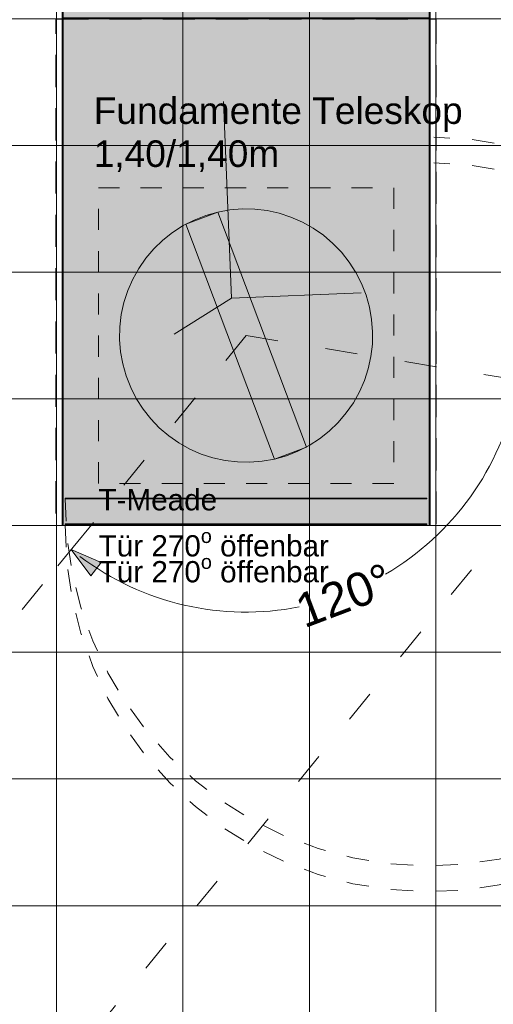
# Model space of a CAD drawing. Header units: metres. Extents: x -180 to 4, y -47 to 4.
# Tile 34 of 256: x -174.65 to -172.41, y -28.32 to -23.66. Entities that reach past the tile are written whole.
import ezdxf

# ---------------------------------------------------------------- set-up
doc = ezdxf.new("R2010")
doc.units = ezdxf.units.M
doc.header["$LTSCALE"] = 0.05
doc.header["$PDMODE"] = 1
doc.header["$PDSIZE"] = -2
for name, pattern in [('ISO-02 Strichlinie', [3.81, 3.048, -0.762]), ('ISO-03 Gestrichelt mit Abstand', [7.62, 3.048, -4.572]), ('Linienart-1', [2.116328, 1.058164, -1.058164]), ('Linienart-34', [4.233, 2.116, -2.117])]:
    doc.linetypes.add(name, pattern=pattern)
doc.layers.get('0').update_dxf_attribs({"lineweight": 25})
for name, color, linetype, lineweight, true_color in [('30 -34 Innenwände- 4 Türen_Fenster', 7, 'Continuous', 15, 0x9955ff), ('30 -36 Dächer- 4 Dachbekleidungen', 7, 'Continuous', 9, 0xccccff), ('70 -72 Beschriftung- 1 Beschriftung allgemein', 7, 'Continuous', 9, 0xff6633), ('70 -76 Bemaßung- 2 Allgemein', 7, 'Continuous', 5, 0x6666cc)]:
    doc.layers.add(name, color=color, linetype=linetype, lineweight=lineweight, true_color=true_color)
for name, color, linetype, lineweight in [('60- 61 allgemeine Ausstattung- 4 Terrassen', 7, 'Continuous', 9), ('Bemaßung', 7, 'Continuous', 5), ('Keine', 7, 'Continuous', 9)]:
    doc.layers.add(name, color=color, linetype=linetype, lineweight=lineweight)
doc.styles.add('Arial', font='arial.ttf')
doc.dimstyles.new('k+k 1_50', dxfattribs={"dimtxt": 0.075516, "dimasz": 0.05302, "dimexe": 0.05, "dimexo": 0.15, "dimgap": 0.01, "dimtad": 1, "dimdec": 3, "dimtxsty": 'Arial', "dimblk": 'VW_SLASH', "dimblk1": 'VW_SLASH', "dimblk2": 'VW_SLASH', "dimcen": 0, "dimdle": 0.05, "dimadec": 3, "dimazin": 0, "dimtfac": 0.75, "dimtdec": 3, "dimtix": 1, "dimtmove": 0, "dimatfit": 0, "dimldrblk": 'VW_SLASH-1', "dimfxl": 0.125, "dimfxlon": 1, "dimfrac": 2, "dimtolj": 1, "dimarcsym": 0})
doc.dimstyles.new('k+k_klein', dxfattribs={"dimtxt": 0.075516, "dimasz": 0.05302, "dimexe": 0.05, "dimexo": 0.15, "dimgap": 0.005, "dimtad": 1, "dimdec": 3, "dimtxsty": 'Arial', "dimblk": 'VW_SLASH-2', "dimblk1": 'VW_SLASH-2', "dimblk2": 'VW_SLASH-2', "dimcen": 0, "dimdle": 0.025, "dimadec": 3, "dimazin": 0, "dimtfac": 0.75, "dimtdec": 3, "dimtix": 1, "dimtmove": 0, "dimatfit": 0, "dimldrblk": 'VW_FILLEDARROW', "dimfxl": 0.1, "dimfxlon": 1, "dimfrac": 2, "dimtolj": 1, "dimarcsym": 0})

# ---------------------------------------------------------------- blocks, each defined once
blk = doc.blocks.new('VW_FILLEDARROW')
at = {"linetype": 'Continuous', "lineweight": 0, "transparency": 16777216}
blk.add_hatch(color=0, dxfattribs=at).paths.add_polyline_path([(-2.829, 0.758), (0, 0), (-2.829, -0.758)])
at = {"color": 0, "lineweight": 5, "transparency": 16777216, "flags": 128}
blk.add_lwpolyline([(-2.829, 0.758), (0, 0), (-2.829, -0.758)], close=True, dxfattribs=at)
blk = doc.blocks.new('*D824')
at = {"layer": '70 -76 Bemaßung- 2 Allgemein', "color": 0, "linetype": 'Continuous', "lineweight": -2, "transparency": 33554559}
for p, q in [((-172.1903, -25.3848), (-172.3383, -25.3605)), ((-174.4736, -26.2476), (-174.3786, -26.1315))]:
    blk.add_line(p, q, dxfattribs=at)
for start, end in [(300.3079, 348.3798), (233.0206, 281.0925)]:
    blk.add_arc((-173.581, -25.157), 1.3093, start, end, dxfattribs=at)
at = {"layer": 'Defpoints', "color": 0, "transparency": 33554559}
for p in [(-173.581, -25.157), (-173.565, -26.4662), (-164.1338, -26.704), (-179.6443, -32.565)]:
    blk.add_point(p, dxfattribs=at)
at = {"layer": '70 -76 Bemaßung- 2 Allgemein', "color": 0, "lineweight": -2, "xscale": 0.05302001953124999, "yscale": 0.05302001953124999, "zscale": 0.05302001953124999}
for p, rotation in [((-172.2889, -25.3686), 79.5400057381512), ((-174.4103, -26.1702), 141.8604122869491)]:
    blk.add_blockref('VW_FILLEDARROW', p, dxfattribs=dict(at, rotation=rotation))
at = {"layer": '70 -76 Bemaßung- 2 Allgemein', "color": 0, "lineweight": 15, "transparency": 33554559, "insert": (-173.1159, -26.3878), "char_height": 0.160649, "attachment_point": 5, "rotation": 20.7002, "style": 'Arial'}
blk.add_mtext('\\A1;120%%d ', dxfattribs=at)
blk = doc.blocks.new('VW_SLASH-2')
at = {"color": 0, "linetype": 'ByBlock', "lineweight": -2, "transparency": 16777216}
blk.add_line((0.472, 0), (-1, 0), dxfattribs=at)
at = {"color": 0, "lineweight": 5, "transparency": 16777216, "flags": 128}
blk.add_lwpolyline([(0.5, 0.5), (-0.5, -0.5)], dxfattribs=at)
blk = doc.blocks.new('Gruppe-941')
at = {"layer": '30 -34 Innenwände- 4 Türen_Fenster', "color": 7, "linetype": 'ISO-03 Gestrichelt mit Abstand', "lineweight": 15, "transparency": 33554636}
blk.add_line((-170.581, -23.907), (-176.6443, -31.315), dxfattribs=at)
blk = doc.blocks.new('*D1099')
at = {"layer": '70 -76 Bemaßung- 2 Allgemein', "color": 0, "lineweight": -2}
for p, q in [((-175.421, -20.2768), (-175.421, -20.1268)), ((-174.281, -20.2768), (-174.281, -20.1268)), ((-174.334, -20.1768), (-175.368, -20.1768))]:
    blk.add_line(p, q, dxfattribs=at)
at = {"layer": 'Defpoints', "color": 0}
for p in [(-175.421, -20.1768), (-175.421, -25.8163), (-174.281, -25.857)]:
    blk.add_point(p, dxfattribs=at)
at = {"layer": '70 -76 Bemaßung- 2 Allgemein', "color": 0, "lineweight": -2, "xscale": 0.05302001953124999, "yscale": 0.05302001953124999, "zscale": 0.05302001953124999, "rotation": 180}
blk.add_blockref('VW_SLASH-2', (-175.421, -20.1768), dxfattribs=at)
at = {"layer": '70 -76 Bemaßung- 2 Allgemein', "color": 0, "lineweight": -2, "xscale": 0.05302001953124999, "yscale": 0.05302001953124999, "zscale": 0.05302001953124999}
blk.add_blockref('VW_SLASH-2', (-174.281, -20.1768), dxfattribs=at)
at = {"layer": '70 -76 Bemaßung- 2 Allgemein', "color": 0, "insert": (-174.851, -20.1114), "char_height": 0.10069, "attachment_point": 5, "style": 'Arial'}
blk.add_mtext('\\A1;1,14', dxfattribs=at)
blk = doc.blocks.new('*D1100')
at = {"layer": '70 -76 Bemaßung- 2 Allgemein', "color": 0, "lineweight": -2}
for p, q in [((-174.281, -20.2768), (-174.281, -20.1268)), ((-172.881, -20.2768), (-172.881, -20.1268)), ((-172.934, -20.1768), (-174.228, -20.1768))]:
    blk.add_line(p, q, dxfattribs=at)
at = {"layer": 'Defpoints', "color": 0}
for p in [(-174.281, -20.1768), (-174.281, -25.857), (-172.881, -25.857)]:
    blk.add_point(p, dxfattribs=at)
at = {"layer": '70 -76 Bemaßung- 2 Allgemein', "color": 0, "lineweight": -2, "xscale": 0.05302001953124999, "yscale": 0.05302001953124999, "zscale": 0.05302001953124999, "rotation": 180}
blk.add_blockref('VW_SLASH-2', (-174.281, -20.1768), dxfattribs=at)
at = {"layer": '70 -76 Bemaßung- 2 Allgemein', "color": 0, "lineweight": -2, "xscale": 0.05302001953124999, "yscale": 0.05302001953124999, "zscale": 0.05302001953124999}
blk.add_blockref('VW_SLASH-2', (-172.881, -20.1768), dxfattribs=at)
at = {"layer": '70 -76 Bemaßung- 2 Allgemein', "color": 0, "insert": (-173.581, -20.1114), "char_height": 0.10069, "attachment_point": 5, "style": 'Arial'}
blk.add_mtext('\\A1;1,40', dxfattribs=at)
blk = doc.blocks.new('*D1101')
at = {"layer": '70 -76 Bemaßung- 2 Allgemein', "color": 0, "lineweight": -2}
for p, q in [((-172.881, -20.2768), (-172.881, -20.1268)), ((-171.281, -20.2768), (-171.281, -20.1268)), ((-171.334, -20.1768), (-172.828, -20.1768))]:
    blk.add_line(p, q, dxfattribs=at)
at = {"layer": 'Defpoints', "color": 0}
for p in [(-172.881, -20.1768), (-171.281, -24.5093), (-172.881, -25.857)]:
    blk.add_point(p, dxfattribs=at)
at = {"layer": '70 -76 Bemaßung- 2 Allgemein', "color": 0, "lineweight": -2, "xscale": 0.05302001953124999, "yscale": 0.05302001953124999, "zscale": 0.05302001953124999, "rotation": 180}
blk.add_blockref('VW_SLASH-2', (-172.881, -20.1768), dxfattribs=at)
at = {"layer": '70 -76 Bemaßung- 2 Allgemein', "color": 0, "lineweight": -2, "xscale": 0.05302001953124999, "yscale": 0.05302001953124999, "zscale": 0.05302001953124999}
blk.add_blockref('VW_SLASH-2', (-171.281, -20.1768), dxfattribs=at)
at = {"layer": '70 -76 Bemaßung- 2 Allgemein', "color": 0, "insert": (-172.081, -20.1114), "char_height": 0.10069, "attachment_point": 5, "style": 'Arial'}
blk.add_mtext('\\A1;1,60', dxfattribs=at)
blk = doc.blocks.new('*D1113')
at = {"layer": '70 -76 Bemaßung- 2 Allgemein', "color": 0, "lineweight": -2}
for p, q in [((-162.99, -24.607), (-162.84, -24.607)), ((-162.89, -25.804), (-162.89, -24.6601)), ((-162.99, -25.857), (-162.84, -25.857))]:
    blk.add_line(p, q, dxfattribs=at)
at = {"layer": 'Defpoints', "color": 0}
for p in [(-171.281, -24.607), (-162.89, -24.607), (-172.881, -25.857)]:
    blk.add_point(p, dxfattribs=at)
at = {"layer": '70 -76 Bemaßung- 2 Allgemein', "color": 0, "lineweight": -2, "xscale": 0.05302001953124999, "yscale": 0.05302001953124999, "zscale": 0.05302001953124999}
for p, rotation in [((-162.89, -24.607), 90), ((-162.89, -25.857), 270)]:
    blk.add_blockref('VW_SLASH-2', p, dxfattribs=dict(at, rotation=rotation))
at = {"layer": '70 -76 Bemaßung- 2 Allgemein', "color": 0, "insert": (-162.9555, -25.232), "char_height": 0.10069, "attachment_point": 5, "rotation": 90, "style": 'Arial'}
blk.add_mtext('\\A1;1,25', dxfattribs=at)
blk = doc.blocks.new('Gruppe-1376')
at = {"layer": '60- 61 allgemeine Ausstattung- 4 Terrassen', "color": 7, "linetype": 'Continuous', "lineweight": 18, "transparency": 33554559, "flags": 128}
for points in [[(-172.7088, -23.653), (-172.7088, -23.657), (-174.4528, -23.657), (-174.4528, -23.653)], [(-174.4528, -26.053), (-174.4528, -23.657), (-174.4488, -23.657), (-174.4488, -26.053)], [(-172.7128, -26.053), (-172.7128, -23.657), (-172.7088, -23.657), (-172.7088, -26.053)], [(-174.4382, -26.053), (-174.4382, -26.049), (-172.7234, -26.049), (-172.7234, -26.053)]]:
    blk.add_lwpolyline(points, close=True, dxfattribs=at)
at = {"layer": '60- 61 allgemeine Ausstattung- 4 Terrassen', "linetype": 'Linienart-34', "lineweight": 9}
blk.add_arc((-172.7128, -26.065), 1.7254, 179.6015, 89.281, dxfattribs=at)
at = {"layer": '70 -72 Beschriftung- 1 Beschriftung allgemein', "color": 252, "linetype": 'Continuous', "true_color": 0x888888, "transparency": 33554457}
blk.add_solid([(-174.4528, -26.053), (-172.7088, -26.053), (-174.4528, -23.653), (-172.7088, -23.653)], dxfattribs=at)
at = {"layer": '60- 61 allgemeine Ausstattung- 4 Terrassen', "color": 252, "true_color": 0x888888, "transparency": 33554687, "insert": (-173.734, -26.2608), "char_height": 0.100689, "attachment_point": 5, "line_spacing_factor": 0.96878, "style": 'Arial'}
blk.add_mtext('\\A1;Tür 270{\\H0.6667x;\\So^ ;} öffenbar', dxfattribs=at)
blk = doc.blocks.new('Gruppe-1785')
at = {"layer": '60- 61 allgemeine Ausstattung- 4 Terrassen', "color": 7, "linetype": 'Continuous', "lineweight": 18, "transparency": 33554559, "flags": 128}
for points in [[(-172.709, -23.5304), (-172.709, -23.5344), (-174.453, -23.5344), (-174.453, -23.5304)], [(-174.453, -25.9304), (-174.453, -23.5344), (-174.449, -23.5344), (-174.449, -25.9304)], [(-172.713, -25.9304), (-172.713, -23.5344), (-172.709, -23.5344), (-172.709, -25.9304)], [(-174.4384, -25.9304), (-174.4384, -25.9264), (-172.7236, -25.9264), (-172.7236, -25.9304)]]:
    blk.add_lwpolyline(points, close=True, dxfattribs=at)
at = {"layer": '60- 61 allgemeine Ausstattung- 4 Terrassen', "linetype": 'Linienart-34', "lineweight": 9}
blk.add_arc((-172.713, -25.9424), 1.7254, 179.6015, 89.281, dxfattribs=at)
at = {"layer": '70 -72 Beschriftung- 1 Beschriftung allgemein', "color": 252, "linetype": 'Continuous', "true_color": 0x888888, "transparency": 33554457}
blk.add_solid([(-174.453, -25.9304), (-172.709, -25.9304), (-174.453, -23.5304), (-172.709, -23.5304)], dxfattribs=at)
at = {"layer": '60- 61 allgemeine Ausstattung- 4 Terrassen', "color": 252, "true_color": 0x888888, "transparency": 33554687, "insert": (-173.7342, -26.1382), "char_height": 0.100689, "attachment_point": 5, "line_spacing_factor": 0.96878, "style": 'Arial'}
blk.add_mtext('\\A1;Tür 270{\\H0.6667x;\\So^ ;} öffenbar', dxfattribs=at)
blk = doc.blocks.new('VW_SLASH')
at = {"color": 0, "linetype": 'ByBlock', "lineweight": -2, "transparency": 16777216}
blk.add_line((0.943, 0), (-1, 0), dxfattribs=at)
at = {"color": 0, "lineweight": 20, "transparency": 16777216, "flags": 128}
blk.add_lwpolyline([(0.5, 0.5), (-0.5, -0.5)], dxfattribs=at)
blk = doc.blocks.new('*D2696')
at = {"layer": '70 -76 Bemaßung- 2 Allgemein', "color": 0, "lineweight": -2}
for p, q in [((-172.681, -22.6401), (-172.681, -22.4651)), ((-171.481, -22.6401), (-171.481, -22.4651)), ((-171.534, -22.5151), (-172.628, -22.5151))]:
    blk.add_line(p, q, dxfattribs=at)
at = {"layer": 'Defpoints', "color": 0}
for p in [(-172.681, -22.5151), (-172.681, -23.657), (-171.481, -24.857)]:
    blk.add_point(p, dxfattribs=at)
at = {"layer": '70 -76 Bemaßung- 2 Allgemein', "color": 0, "lineweight": -2, "xscale": 0.05302001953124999, "yscale": 0.05302001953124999, "zscale": 0.05302001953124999, "rotation": 180}
blk.add_blockref('VW_SLASH', (-172.681, -22.5151), dxfattribs=at)
at = {"layer": '70 -76 Bemaßung- 2 Allgemein', "color": 0, "lineweight": -2, "xscale": 0.05302001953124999, "yscale": 0.05302001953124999, "zscale": 0.05302001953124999}
blk.add_blockref('VW_SLASH', (-171.481, -22.5151), dxfattribs=at)
at = {"layer": '70 -76 Bemaßung- 2 Allgemein', "color": 0, "insert": (-172.081, -22.4446), "char_height": 0.10069, "attachment_point": 5, "style": 'Arial'}
blk.add_mtext('\\A1;1,20', dxfattribs=at)
blk = doc.blocks.new('VW_SLASH-1')
at = {"color": 0, "linetype": 'ByBlock', "lineweight": -2, "transparency": 16777216}
blk.add_line((0.943, 0), (-1, 0), dxfattribs=at)
at = {"color": 0, "lineweight": 5, "transparency": 16777216, "flags": 128}
blk.add_lwpolyline([(0.5, 0.5), (-0.5, -0.5)], dxfattribs=at)
blk = doc.blocks.new('Gruppe-787')
at = {"layer": '30 -34 Innenwände- 4 Türen_Fenster', "color": 7, "linetype": 'ISO-03 Gestrichelt mit Abstand', "lineweight": 15, "transparency": 33554636}
for q in [(-179.6443, -32.565), (-164.1338, -26.704)]:
    blk.add_line((-173.581, -25.157), q, dxfattribs=at)
at = {"layer": '30 -34 Innenwände- 4 Türen_Fenster', "color": 7, "linetype": 'Continuous', "lineweight": 15, "transparency": 33554585, "flags": 128}
blk.add_lwpolyline([(-173.7156, -24.5723), (-173.6576, -24.562), (-173.5989, -24.5573), (-173.5401, -24.5584), (-173.4816, -24.5653), (-173.4241, -24.5779), (-173.3681, -24.5961), (-173.3141, -24.6197), (-173.2627, -24.6484), (-173.2144, -24.6821), (-173.1696, -24.7203), (-173.1288, -24.7627), (-173.0923, -24.8089), (-173.0605, -24.8585), (-173.0338, -24.911), (-173.0123, -24.9658), (-172.9963, -25.0224), (-172.9859, -25.0804), (-172.9813, -25.1391), (-172.9824, -25.198), (-172.9893, -25.2564), (-173.0019, -25.314), (-173.0201, -25.37), (-173.0436, -25.4239), (-173.0724, -25.4753), (-173.106, -25.5236), (-173.1442, -25.5684), (-173.1867, -25.6093), (-173.2329, -25.6457), (-173.2825, -25.6775), (-173.3349, -25.7043), (-173.3897, -25.7257), (-173.4464, -25.7417), (-173.5044, -25.7521), (-173.5631, -25.7568), (-173.6219, -25.7556), (-173.6804, -25.7488), (-173.7379, -25.7362), (-173.7939, -25.718), (-173.8479, -25.6944), (-173.8993, -25.6657), (-173.9476, -25.632), (-173.9924, -25.5938), (-174.0332, -25.5514), (-174.0697, -25.5052), (-174.1015, -25.4556), (-174.1282, -25.4031), (-174.1497, -25.3483), (-174.1657, -25.2916), (-174.1761, -25.2337), (-174.1807, -25.175), (-174.1796, -25.1161), (-174.1727, -25.0576), (-174.1601, -25.0001), (-174.1419, -24.9441), (-174.1184, -24.8902), (-174.0896, -24.8388), (-174.056, -24.7904), (-174.0178, -24.7457), (-173.9753, -24.7048), (-173.9291, -24.6684), (-173.8795, -24.6366), (-173.8271, -24.6098), (-173.7723, -24.5883)], close=True, dxfattribs=at)
at = {"layer": 'Keine', "color": 7, "linetype": 'Continuous', "lineweight": 15, "transparency": 33554687}
for p, q in [((-173.6878, -24.0483), (-173.6499, -24.9795)), ((-173.6499, -24.9795), (-173.922, -25.1511)), ((-173.6499, -24.9795), (-173.035, -24.9545))]:
    blk.add_line(p, q, dxfattribs=at)
at = {"layer": 'Keine', "color": 7, "linetype": 'Continuous', "lineweight": 15, "transparency": 33554687, "flags": 128}
blk.add_lwpolyline([(-173.8667, -24.6294), (-173.7156, -24.5723), (-173.2953, -25.6847), (-173.4464, -25.7417)], close=True, dxfattribs=at)
at = {"layer": '70 -76 Bemaßung- 2 Allgemein', "color": 7, "linetype": 'Continuous', "lineweight": 15, "transparency": 33554559}
dim = blk.add_angular_dim_3p(base=(-173.565, -26.4662), center=(-173.581, -25.157), p1=(-179.6443, -32.565), p2=(-164.1338, -26.704), dimstyle='k+k_klein', override={"dimtxt": 0.160649, "dimgap": 0.006382, "dimpost": '<> ', "dimtxsty": 'Arial', "dimblk": 'VW_FILLEDARROW', "dimadec": 0, "dimtmove": 2}, dxfattribs=at)
dim.commit()
dim.dimension.update_dxf_attribs({"geometry": '*D824', "text_midpoint": (-173.1159, -26.3878), "dimtype": 165})
blk = doc.blocks.new('Gruppe-1384')
at = {"layer": '60- 61 allgemeine Ausstattung- 4 Terrassen', "linetype": 'Continuous', "lineweight": 9, "transparency": 33554534}
h = blk.add_hatch(dxfattribs=at)
h.set_pattern_fill('Platte 60_60 SRF-1', style=0, pattern_type=2)
h.set_pattern_definition([(90, (-168.481, -14.65704), (-0.6, 7e-17), []), (0, (-168.481, -14.65704), (0, 0.6), [])])
h.paths.add_polyline_path([(-175.67599996, -12.29404198), (-160.12099996, -12.29404198), (-160.12099996, -31.45204198), (-175.67599996, -31.45204198)])
at = {"layer": '60- 61 allgemeine Ausstattung- 4 Terrassen', "insert": (-174.28099996, -25.88405888), "char_height": 0.100688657, "attachment_point": 1, "line_spacing_factor": 0.970891, "style": 'Arial'}
blk.add_mtext('T-Meade', dxfattribs=at)
at = {"color": 255}
blk.add_wipeout([(-163.48826764, -31.41204198), (-175.63599996, -31.41204198), (-175.63599996, -12.11704198), (-175.67599996, -12.11704198), (-175.67599996, -31.45204198), (-163.48826764, -31.45204198)], dxfattribs=at).dxf.layer = '30 -36 Dächer- 4 Dachbekleidungen'
blk.add_wipeout([(-175.82599996, -12.11704198), (-175.82599996, -31.60204198), (-163.58826764, -31.60204198), (-163.58826764, -31.51204198), (-175.73599996, -31.51204198), (-175.73599996, -12.11704198)], dxfattribs=at).dxf.layer = '30 -36 Dächer- 4 Dachbekleidungen'
at = {"layer": '60- 61 allgemeine Ausstattung- 4 Terrassen', "color": 252, "linetype": 'ISO-02 Strichlinie', "lineweight": 25, "true_color": 0x888888, "transparency": 33554687, "flags": 128}
blk.add_lwpolyline([(-174.48099996, -23.65704198), (-172.68099996, -23.65704198), (-172.68099996, -26.05704198), (-174.48099996, -26.05704198)], close=True, dxfattribs=at)
at = {"layer": '60- 61 allgemeine Ausstattung- 4 Terrassen', "color": 7, "linetype": 'Linienart-1', "lineweight": 18, "transparency": 33554687, "flags": 128}
blk.add_lwpolyline([(-174.28099996, -24.45704198), (-172.88099996, -24.45704198), (-172.88099996, -25.85704198), (-174.28099996, -25.85704198)], close=True, dxfattribs=at)
at = {"layer": '60- 61 allgemeine Ausstattung- 4 Terrassen', "color": 7, "transparency": 33554687}
for name in ['Gruppe-941', 'Gruppe-787']:
    blk.add_blockref(name, (0, 0), dxfattribs=at)
at = {"layer": 'Bemaßung', "color": 7}
blk.add_blockref('Gruppe-1376', (0, 0), dxfattribs=at)
at = {"layer": '70 -72 Beschriftung- 1 Beschriftung allgemein', "insert": (-174.30346485, -24.38202032), "char_height": 0.1258608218, "attachment_point": 7, "line_spacing_factor": 0.970891, "style": 'Arial'}
blk.add_mtext('Fundamente Teleskop\\P1,40/1,40m', dxfattribs=at)
at = {"layer": '70 -76 Bemaßung- 2 Allgemein'}
for base, p1, p2, text, picture, middle in [((-175.42099996, -20.17682231), (-174.28099996, -25.85704198), (-175.42099996, -25.81627892), '1,14', '*D1099', (-174.85099996, -20.11135877)), ((-174.28099996, -20.17682231), (-172.88099996, -25.85704198), (-174.28099996, -25.85704198), '1,40', '*D1100', (-173.58099996, -20.11135877)), ((-172.88099996, -20.17682231), (-171.28099996, -24.50933777), (-172.88099996, -25.85704198), '1,60', '*D1101', (-172.08099996, -20.11135877))]:
    dim = blk.add_linear_dim(base=base, p1=p1, p2=p2, text=text, dimstyle='k+k_klein', override={"dimtxt": 0.100689, "dimgap": 0.005, "dimdec": 8, "dimpost": '<>', "dimtxsty": 'Arial', "dimtmove": 2}, dxfattribs=at)
    dim.commit()
    dim.dimension.update_dxf_attribs({"geometry": picture, "text_midpoint": middle})
dim = blk.add_linear_dim(base=(-162.89, -24.60704198), p1=(-172.88099996, -25.85704198), p2=(-171.28099996, -24.60704198), angle=270, text='1,25', dimstyle='k+k_klein', override={"dimtxt": 0.100689, "dimgap": 0.005, "dimdec": 8, "dimpost": '<>', "dimtxsty": 'Arial', "dimtmove": 2}, dxfattribs=at)
dim.commit()
dim.dimension.update_dxf_attribs({"geometry": '*D1113', "text_midpoint": (-162.95546354, -25.23204198)})
blk = doc.blocks.new('_Dach_2D (2D)')
at = {"layer": '60- 61 allgemeine Ausstattung- 4 Terrassen', "color": 7}
blk.add_blockref('Gruppe-1384', (0, 0), dxfattribs=at)
at = {"layer": 'Bemaßung', "color": 7}
blk.add_blockref('Gruppe-1785', (0, 0), dxfattribs=at)
blk = doc.blocks.new('Gruppe-2056')
at = {"layer": '70 -76 Bemaßung- 2 Allgemein'}
dim = blk.add_linear_dim(base=(-172.681, -22.5151), p1=(-171.481, -24.857), p2=(-172.681, -23.657), text='1,20', dimstyle='k+k 1_50', override={"dimtxt": 0.100689, "dimgap": 0.01, "dimpost": '<>', "dimtxsty": 'Arial', "dimtmove": 2}, dxfattribs=at)
dim.commit()
dim.dimension.update_dxf_attribs({"geometry": '*D2696', "text_midpoint": (-172.081, -22.4446)})
blk = doc.blocks.new('_Dach_2D Bemaßung_ Beschriftung (2D)')
at = {"layer": '70 -76 Bemaßung- 2 Allgemein'}
blk.add_blockref('Gruppe-2056', (0, 0), dxfattribs=at)

msp = doc.modelspace()

# ---------------------------------------------------------------- block references
at = {"layer": 'Keine', "color": 1}
msp.add_blockref('_Dach_2D (2D)', (0, 0), dxfattribs=at)

# ---------------------------------------------------------------- next in the draw order: block references
msp.add_blockref('_Dach_2D Bemaßung_ Beschriftung (2D)', (0, 0), dxfattribs=at)

doc.saveas('drawing.dxf')
